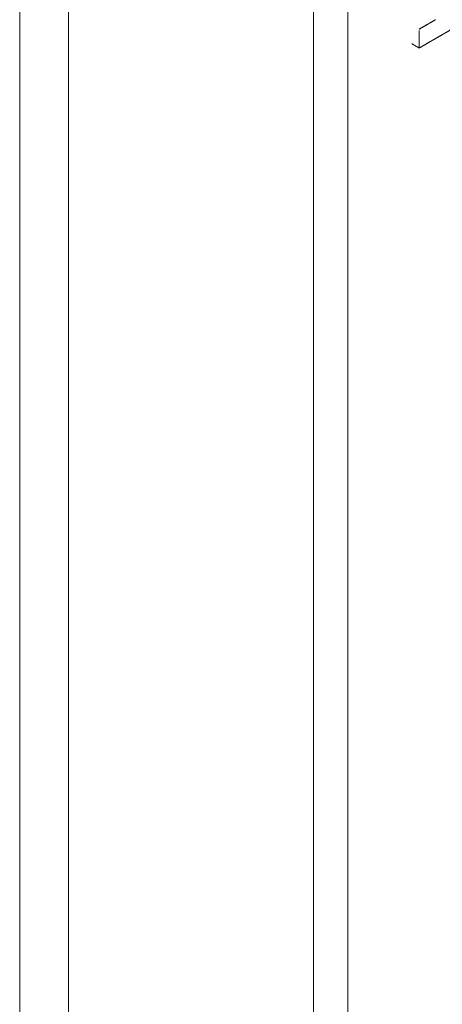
# Model space of a CAD drawing. Header units: millimetres. Extents: x 4 to 1188, y 1 to 840.
# Tile 79 of 123: x 1041.18 to 1043.21, y 141.64 to 146.38. Entities that reach past the tile are written whole.
import ezdxf

# ---------------------------------------------------------------- set-up
doc = ezdxf.new("R2010")
doc.units = ezdxf.units.MM
doc.layers.add('1', color=7, linetype='Continuous', true_color=0xffffff)

msp = doc.modelspace()

# ---------------------------------------------------------------- linework, layer by layer
at = {"layer": '1', "color": 154, "linetype": 'Continuous', "lineweight": 13}
for p, q in [((1041.4127, 304.3375), (1041.4127, 125.6668)), ((1041.177, 285.564), (1041.177, 125.5307)), ((1042.5912, 150.5699), (1042.5912, 133.1513)), ((1042.7562, 150.4747), (1042.7562, 133.0561))]:
    msp.add_line(p, q, dxfattribs=at)
for points, knots in [([(1043.1793, 146.3752), (1043.1006, 146.3298), (1043.1127, 146.3368), (1043.1248, 146.3438), (1043.1369, 146.3508), (1043.143, 146.3543), (1043.1551, 146.3613), (1043.1672, 146.3683), (1043.1793, 146.3752)], [0, 0, 0.5, 0.576922, 0.653846, 0.730768, 0.769231, 0.846153, 0.923077, 1, 1]), ([(1043.1005, 146.3229), (1043.1005, 146.2391), (1043.1005, 146.2531), (1043.1005, 146.2601), (1043.1005, 146.274), (1043.1005, 146.288), (1043.1005, 146.302), (1043.1005, 146.3159), (1043.1005, 146.3229)], [0, 0, 0.5, 0.583333, 0.625, 0.708332, 0.791668, 0.875, 0.958333, 1, 1]), ([(1043.1065, 146.2426), (1043.2578, 146.3299), (1043.2517, 146.3264), (1043.2396, 146.3194), (1043.2275, 146.3124), (1043.2154, 146.3054), (1043.2033, 146.2984), (1043.1912, 146.2914), (1043.1791, 146.2845), (1043.1731, 146.281), (1043.161, 146.274), (1043.1489, 146.267), (1043.1368, 146.26), (1043.1247, 146.253), (1043.1186, 146.2495), (1043.1065, 146.2426)], [0, 0, 0.5, 0.52, 0.559999, 0.6, 0.64, 0.68, 0.719999, 0.76, 0.78, 0.82, 0.86, 0.9, 0.94, 0.96, 1, 1])]:
    msp.add_open_spline(points, degree=1, knots=knots, dxfattribs=at)
for points in [[(1043.0643, 146.26), (1043.1005, 146.2391)], [(1043.1005, 146.2391), (1043.1065, 146.2426)]]:
    msp.add_open_spline(points, degree=1, dxfattribs=at)

doc.saveas('drawing.dxf')
